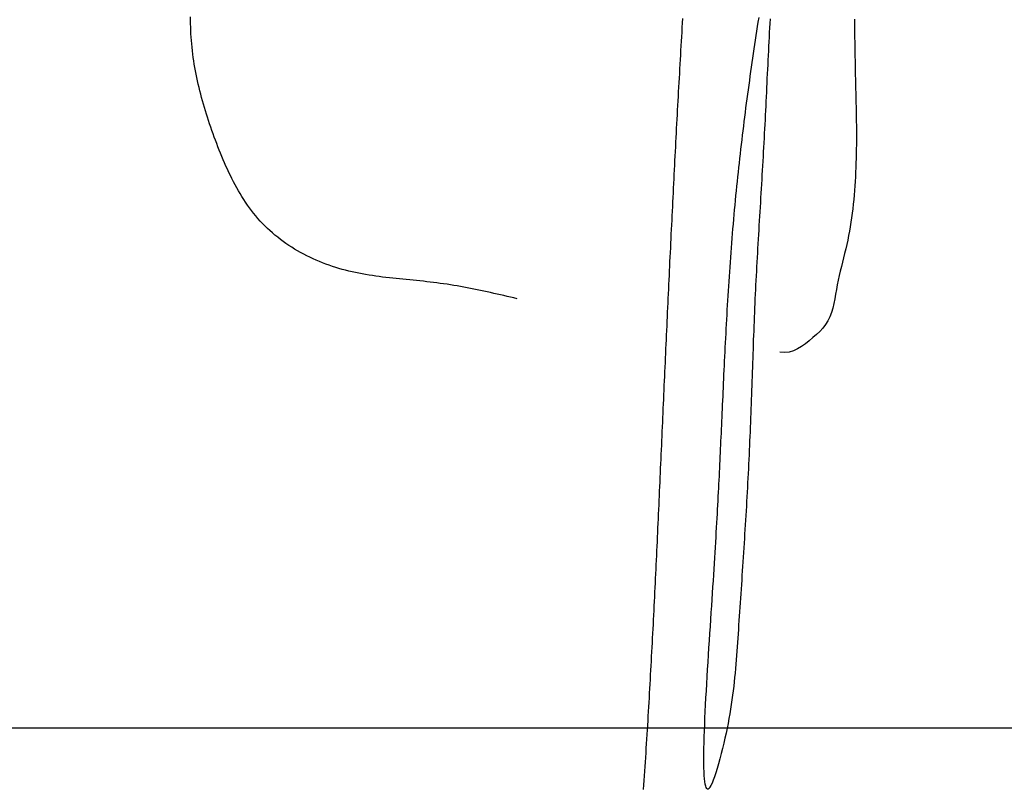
# Model space of a CAD drawing. Header units: millimetres. Extents: x 523431 to 527346, y -48565 to -47721.
# Tile 169 of 217: x 525926.43 to 525929.46, y -47997.94 to -47995.56. Entities that reach past the tile are written whole.
import ezdxf

# ---------------------------------------------------------------- set-up
doc = ezdxf.new("R2010")
doc.units = ezdxf.units.MM

msp = doc.modelspace()

# ---------------------------------------------------------------- linework, layer by layer
at = {"color": 174}
for p, q in [((525926.9523, -47995.5658), (525926.9524, -47995.5554)), ((525926.9524, -47995.5762), (525926.9523, -47995.5658)), ((525928.4679, -47995.5739), (525928.4687, -47995.5598)), ((525928.7011, -47995.5711), (525928.7032, -47995.5573)), ((525928.7372, -47995.5611), (525928.7364, -47995.5753)), ((525928.997, -47995.562), (525928.9972, -47995.5762)), ((525926.9526, -47995.5866), (525926.9524, -47995.5762)), ((525926.953, -47995.597), (525926.9526, -47995.5866)), ((525928.4662, -47995.6022), (525928.467, -47995.588)), ((525928.467, -47995.588), (525928.4679, -47995.5739)), ((525928.6968, -47995.5988), (525928.6989, -47995.585)), ((525928.6989, -47995.585), (525928.7011, -47995.5711)), ((525928.7357, -47995.5894), (525928.7349, -47995.6036)), ((525928.7364, -47995.5753), (525928.7357, -47995.5894)), ((525928.9972, -47995.5762), (525928.9973, -47995.5905)), ((525928.9973, -47995.5905), (525928.9975, -47995.6047)), ((525926.9534, -47995.6075), (525926.953, -47995.597)), ((525926.9541, -47995.6178), (525926.9534, -47995.6075)), ((525926.9548, -47995.6282), (525926.9541, -47995.6178)), ((525928.4645, -47995.6304), (525928.4653, -47995.6163)), ((525928.4653, -47995.6163), (525928.4662, -47995.6022)), ((525928.6905, -47995.6404), (525928.6926, -47995.6265)), ((525928.6926, -47995.6265), (525928.6947, -47995.6127)), ((525928.6947, -47995.6127), (525928.6968, -47995.5988)), ((525928.7342, -47995.6177), (525928.7334, -47995.6318)), ((525928.7349, -47995.6036), (525928.7342, -47995.6177)), ((525928.9975, -47995.6047), (525928.9977, -47995.619)), ((525928.9977, -47995.619), (525928.9979, -47995.6333)), ((525926.9557, -47995.6386), (525926.9548, -47995.6282)), ((525926.9567, -47995.649), (525926.9557, -47995.6386)), ((525926.9579, -47995.6594), (525926.9567, -47995.649)), ((525928.4628, -47995.6587), (525928.4636, -47995.6446)), ((525928.4636, -47995.6446), (525928.4645, -47995.6304)), ((525928.6864, -47995.6681), (525928.6885, -47995.6542)), ((525928.6885, -47995.6542), (525928.6905, -47995.6404)), ((525928.7327, -47995.646), (525928.732, -47995.6601)), ((525928.7334, -47995.6318), (525928.7327, -47995.646)), ((525928.9979, -47995.6333), (525928.9981, -47995.6475)), ((525928.9981, -47995.6475), (525928.9984, -47995.6618)), ((525926.9592, -47995.6697), (525926.9579, -47995.6594)), ((525926.9606, -47995.6801), (525926.9592, -47995.6697)), ((525926.9621, -47995.6904), (525926.9606, -47995.6801)), ((525928.4604, -47995.7011), (525928.4612, -47995.687)), ((525928.4612, -47995.687), (525928.462, -47995.6729)), ((525928.462, -47995.6729), (525928.4628, -47995.6587)), ((525928.6824, -47995.6959), (525928.6844, -47995.682)), ((525928.6844, -47995.682), (525928.6864, -47995.6681)), ((525928.7313, -47995.6743), (525928.7306, -47995.6884)), ((525928.732, -47995.6601), (525928.7313, -47995.6743)), ((525928.9984, -47995.6618), (525928.9986, -47995.6761)), ((525928.9986, -47995.6761), (525928.9989, -47995.6904)), ((525926.9637, -47995.7008), (525926.9621, -47995.6904)), ((525926.9655, -47995.7111), (525926.9637, -47995.7008)), ((525926.9674, -47995.7214), (525926.9655, -47995.7111)), ((525928.4588, -47995.7294), (525928.4595, -47995.7153)), ((525928.4595, -47995.7153), (525928.4604, -47995.7011)), ((525928.6784, -47995.7238), (525928.6804, -47995.7098)), ((525928.6804, -47995.7098), (525928.6824, -47995.6959)), ((525928.7292, -47995.7167), (525928.7285, -47995.7309)), ((525928.7299, -47995.7026), (525928.7292, -47995.7167)), ((525928.7306, -47995.6884), (525928.7299, -47995.7026)), ((525928.9989, -47995.6904), (525928.9992, -47995.7047)), ((525928.9992, -47995.7047), (525928.9995, -47995.719)), ((525926.9693, -47995.7317), (525926.9674, -47995.7214)), ((525926.9714, -47995.742), (525926.9693, -47995.7317)), ((525926.9736, -47995.7523), (525926.9714, -47995.742)), ((525928.4572, -47995.7577), (525928.458, -47995.7436)), ((525928.458, -47995.7436), (525928.4588, -47995.7294)), ((525928.6745, -47995.7516), (525928.6764, -47995.7377)), ((525928.6764, -47995.7377), (525928.6784, -47995.7238)), ((525928.7278, -47995.745), (525928.7272, -47995.7592)), ((525928.7285, -47995.7309), (525928.7278, -47995.745)), ((525928.9995, -47995.719), (525928.9998, -47995.7334)), ((525928.9998, -47995.7334), (525929.0002, -47995.7477)), ((525929.0002, -47995.7477), (525929.0005, -47995.762)), ((525926.9759, -47995.7626), (525926.9736, -47995.7523)), ((525926.9783, -47995.7728), (525926.9759, -47995.7626)), ((525926.9809, -47995.7831), (525926.9783, -47995.7728)), ((525928.4556, -47995.786), (525928.4564, -47995.7719)), ((525928.4564, -47995.7719), (525928.4572, -47995.7577)), ((525928.6706, -47995.7796), (525928.6725, -47995.7656)), ((525928.6725, -47995.7656), (525928.6745, -47995.7516)), ((525928.7265, -47995.7733), (525928.7258, -47995.7875)), ((525928.7272, -47995.7592), (525928.7265, -47995.7733)), ((525929.0005, -47995.762), (525929.0009, -47995.7764)), ((525929.0009, -47995.7764), (525929.0012, -47995.7907)), ((525926.9835, -47995.7933), (525926.9809, -47995.7831)), ((525926.9862, -47995.8036), (525926.9835, -47995.7933)), ((525926.989, -47995.8138), (525926.9862, -47995.8036)), ((525928.4541, -47995.8143), (525928.4548, -47995.8001)), ((525928.4548, -47995.8001), (525928.4556, -47995.786)), ((525928.665, -47995.8216), (525928.6668, -47995.8076)), ((525928.6668, -47995.8076), (525928.6687, -47995.7936)), ((525928.6687, -47995.7936), (525928.6706, -47995.7796)), ((525928.7251, -47995.8016), (525928.7245, -47995.8158)), ((525928.7258, -47995.7875), (525928.7251, -47995.8016)), ((525929.0012, -47995.7907), (525929.0015, -47995.8051)), ((525929.0015, -47995.8051), (525929.0018, -47995.8194)), ((525926.9919, -47995.824), (525926.989, -47995.8138)), ((525926.9948, -47995.8342), (525926.9919, -47995.824)), ((525926.9979, -47995.8444), (525926.9948, -47995.8342)), ((525928.4525, -47995.8426), (525928.4533, -47995.8284)), ((525928.4533, -47995.8284), (525928.4541, -47995.8143)), ((525928.6613, -47995.8497), (525928.6631, -47995.8356)), ((525928.6631, -47995.8356), (525928.665, -47995.8216)), ((525928.7238, -47995.8299), (525928.7231, -47995.8441)), ((525928.7245, -47995.8158), (525928.7238, -47995.8299)), ((525929.0018, -47995.8194), (525929.0021, -47995.8338)), ((525929.0021, -47995.8338), (525929.0024, -47995.8481)), ((525927.001, -47995.8546), (525926.9979, -47995.8444)), ((525927.0042, -47995.8647), (525927.001, -47995.8546)), ((525927.0076, -47995.8749), (525927.0042, -47995.8647)), ((525928.451, -47995.8708), (525928.4518, -47995.8567)), ((525928.4518, -47995.8567), (525928.4525, -47995.8426)), ((525928.6577, -47995.8778), (525928.6595, -47995.8638)), ((525928.6595, -47995.8638), (525928.6613, -47995.8497)), ((525928.7224, -47995.8582), (525928.7217, -47995.8724)), ((525928.7231, -47995.8441), (525928.7224, -47995.8582)), ((525929.0024, -47995.8481), (525929.0026, -47995.8625)), ((525929.0026, -47995.8625), (525929.0028, -47995.8768)), ((525927.0109, -47995.885), (525927.0076, -47995.8749)), ((525927.0144, -47995.8951), (525927.0109, -47995.885)), ((525927.0179, -47995.9052), (525927.0144, -47995.8951)), ((525928.4488, -47995.9133), (525928.4495, -47995.8991)), ((525928.4495, -47995.8991), (525928.4503, -47995.885)), ((525928.4503, -47995.885), (525928.451, -47995.8708)), ((525928.6542, -47995.9061), (525928.656, -47995.892)), ((525928.656, -47995.892), (525928.6577, -47995.8778)), ((525928.721, -47995.8865), (525928.7202, -47995.9007)), ((525928.7217, -47995.8724), (525928.721, -47995.8865)), ((525929.0028, -47995.8768), (525929.003, -47995.8911)), ((525929.003, -47995.8911), (525929.0031, -47995.9054)), ((525927.0215, -47995.9153), (525927.0179, -47995.9052)), ((525927.0252, -47995.9254), (525927.0215, -47995.9153)), ((525927.0289, -47995.9354), (525927.0252, -47995.9254)), ((525928.4473, -47995.9416), (525928.448, -47995.9274)), ((525928.448, -47995.9274), (525928.4488, -47995.9133)), ((525928.6508, -47995.9344), (525928.6525, -47995.9202)), ((525928.6525, -47995.9202), (525928.6542, -47995.9061)), ((525928.7188, -47995.929), (525928.718, -47995.9431)), ((525928.7195, -47995.9148), (525928.7188, -47995.929)), ((525928.7202, -47995.9007), (525928.7195, -47995.9148)), ((525929.0031, -47995.9054), (525929.0031, -47995.9197)), ((525929.0031, -47995.9197), (525929.0031, -47995.934)), ((525927.0327, -47995.9454), (525927.0289, -47995.9354)), ((525927.0365, -47995.9555), (525927.0327, -47995.9454)), ((525927.0404, -47995.9655), (525927.0365, -47995.9555)), ((525928.4458, -47995.9699), (525928.4466, -47995.9557)), ((525928.4466, -47995.9557), (525928.4473, -47995.9416)), ((525928.6475, -47995.9628), (525928.6491, -47995.9486)), ((525928.6491, -47995.9486), (525928.6508, -47995.9344)), ((525928.7172, -47995.9573), (525928.7165, -47995.9714)), ((525928.718, -47995.9431), (525928.7172, -47995.9573)), ((525929.003, -47995.9483), (525929.0029, -47995.9626)), ((525929.0031, -47995.934), (525929.003, -47995.9483)), ((525927.0444, -47995.9754), (525927.0404, -47995.9655)), ((525927.0485, -47995.9854), (525927.0444, -47995.9754)), ((525927.0526, -47995.9953), (525927.0485, -47995.9854)), ((525928.4444, -47995.9981), (525928.4451, -47995.984)), ((525928.4451, -47995.984), (525928.4458, -47995.9699)), ((525928.6442, -47995.9912), (525928.6459, -47995.977)), ((525928.6459, -47995.977), (525928.6475, -47995.9628)), ((525928.7157, -47995.9856), (525928.7148, -47995.9998)), ((525928.7165, -47995.9714), (525928.7157, -47995.9856)), ((525929.0026, -47995.9769), (525929.0023, -47995.9911)), ((525929.0029, -47995.9626), (525929.0026, -47995.9769)), ((525927.0568, -47996.0051), (525927.0526, -47995.9953)), ((525927.0612, -47996.0149), (525927.0568, -47996.0051)), ((525927.0656, -47996.0247), (525927.0612, -47996.0149)), ((525928.4429, -47996.0264), (525928.4436, -47996.0123)), ((525928.4436, -47996.0123), (525928.4444, -47995.9981)), ((525928.6396, -47996.0341), (525928.6411, -47996.0198)), ((525928.6411, -47996.0198), (525928.6427, -47996.0055)), ((525928.6427, -47996.0055), (525928.6442, -47995.9912)), ((525928.714, -47996.0139), (525928.7132, -47996.0281)), ((525928.7148, -47995.9998), (525928.714, -47996.0139)), ((525929.0014, -47996.0195), (525929.0008, -47996.0337)), ((525929.0019, -47996.0053), (525929.0014, -47996.0195)), ((525929.0023, -47995.9911), (525929.0019, -47996.0053)), ((525927.0701, -47996.0343), (525927.0656, -47996.0247)), ((525927.0747, -47996.044), (525927.0701, -47996.0343)), ((525927.0794, -47996.0535), (525927.0747, -47996.044)), ((525928.4415, -47996.0547), (525928.4422, -47996.0406)), ((525928.4422, -47996.0406), (525928.4429, -47996.0264)), ((525928.6365, -47996.0629), (525928.638, -47996.0485)), ((525928.638, -47996.0485), (525928.6396, -47996.0341)), ((525928.7124, -47996.0422), (525928.7115, -47996.0564)), ((525928.7132, -47996.0281), (525928.7124, -47996.0422)), ((525929.0001, -47996.0479), (525928.9993, -47996.062)), ((525929.0008, -47996.0337), (525929.0001, -47996.0479)), ((525927.0843, -47996.063), (525927.0794, -47996.0535)), ((525927.0892, -47996.0723), (525927.0843, -47996.063)), ((525927.0943, -47996.0816), (525927.0892, -47996.0723)), ((525927.0995, -47996.0908), (525927.0943, -47996.0816)), ((525928.4401, -47996.083), (525928.4408, -47996.0689)), ((525928.4408, -47996.0689), (525928.4415, -47996.0547)), ((525928.6336, -47996.0917), (525928.6351, -47996.0772)), ((525928.6351, -47996.0772), (525928.6365, -47996.0629)), ((525928.7107, -47996.0705), (525928.7098, -47996.0847)), ((525928.7115, -47996.0564), (525928.7107, -47996.0705)), ((525928.9984, -47996.0761), (525928.9973, -47996.0902)), ((525928.9993, -47996.062), (525928.9984, -47996.0761)), ((525927.1049, -47996.0999), (525927.0995, -47996.0908)), ((525927.1104, -47996.1089), (525927.1049, -47996.0999)), ((525927.116, -47996.1178), (525927.1104, -47996.1089)), ((525928.438, -47996.1254), (525928.4387, -47996.1113)), ((525928.4387, -47996.1113), (525928.4394, -47996.0971)), ((525928.4394, -47996.0971), (525928.4401, -47996.083)), ((525928.6308, -47996.1206), (525928.6322, -47996.1061)), ((525928.6322, -47996.1061), (525928.6336, -47996.0917)), ((525928.709, -47996.0988), (525928.7081, -47996.113)), ((525928.7098, -47996.0847), (525928.709, -47996.0988)), ((525928.9962, -47996.1042), (525928.9949, -47996.1183)), ((525928.9973, -47996.0902), (525928.9962, -47996.1042)), ((525927.1218, -47996.1266), (525927.116, -47996.1178)), ((525927.1277, -47996.1353), (525927.1218, -47996.1266)), ((525927.1338, -47996.1438), (525927.1277, -47996.1353)), ((525928.4366, -47996.1537), (525928.4373, -47996.1396)), ((525928.4373, -47996.1396), (525928.438, -47996.1254)), ((525928.6281, -47996.1496), (525928.6294, -47996.1351)), ((525928.6294, -47996.1351), (525928.6308, -47996.1206)), ((525928.7064, -47996.1413), (525928.7056, -47996.1554)), ((525928.7073, -47996.1271), (525928.7064, -47996.1413)), ((525928.7081, -47996.113), (525928.7073, -47996.1271)), ((525928.9934, -47996.1322), (525928.9918, -47996.1462)), ((525928.9949, -47996.1183), (525928.9934, -47996.1322)), ((525927.14, -47996.1522), (525927.1338, -47996.1438)), ((525927.1464, -47996.1604), (525927.14, -47996.1522)), ((525927.153, -47996.1685), (525927.1464, -47996.1604)), ((525927.1598, -47996.1765), (525927.153, -47996.1685)), ((525928.4352, -47996.182), (525928.4359, -47996.1679)), ((525928.4359, -47996.1679), (525928.4366, -47996.1537)), ((525928.6255, -47996.1788), (525928.6268, -47996.1642)), ((525928.6268, -47996.1642), (525928.6281, -47996.1496)), ((525928.7047, -47996.1696), (525928.7039, -47996.1837)), ((525928.7056, -47996.1554), (525928.7047, -47996.1696)), ((525928.9901, -47996.1601), (525928.9882, -47996.174)), ((525928.9918, -47996.1462), (525928.9901, -47996.1601)), ((525927.1667, -47996.1843), (525927.1598, -47996.1765)), ((525927.1738, -47996.192), (525927.1667, -47996.1843)), ((525927.1811, -47996.1995), (525927.1738, -47996.192)), ((525927.1887, -47996.2068), (525927.1811, -47996.1995)), ((525928.4338, -47996.2103), (525928.4345, -47996.1962)), ((525928.4345, -47996.1962), (525928.4352, -47996.182)), ((525928.623, -47996.208), (525928.6242, -47996.1934)), ((525928.6242, -47996.1934), (525928.6255, -47996.1788)), ((525928.703, -47996.1978), (525928.7022, -47996.212)), ((525928.7039, -47996.1837), (525928.703, -47996.1978)), ((525928.984, -47996.2017), (525928.9816, -47996.2155)), ((525928.9862, -47996.1879), (525928.984, -47996.2017)), ((525928.9882, -47996.174), (525928.9862, -47996.1879)), ((525927.1963, -47996.2139), (525927.1887, -47996.2068)), ((525927.2042, -47996.2209), (525927.1963, -47996.2139)), ((525927.2122, -47996.2277), (525927.2042, -47996.2209)), ((525927.2205, -47996.2344), (525927.2122, -47996.2277)), ((525928.4324, -47996.2386), (525928.4331, -47996.2244)), ((525928.4331, -47996.2244), (525928.4338, -47996.2103)), ((525928.6206, -47996.2374), (525928.6218, -47996.2227)), ((525928.6218, -47996.2227), (525928.623, -47996.208)), ((525928.7013, -47996.2261), (525928.7005, -47996.2403)), ((525928.7022, -47996.212), (525928.7013, -47996.2261)), ((525928.979, -47996.2292), (525928.9763, -47996.2429)), ((525928.9816, -47996.2155), (525928.979, -47996.2292)), ((525927.2288, -47996.2408), (525927.2205, -47996.2344)), ((525927.2373, -47996.2471), (525927.2288, -47996.2408)), ((525927.246, -47996.2533), (525927.2373, -47996.2471)), ((525927.2548, -47996.2592), (525927.246, -47996.2533)), ((525927.2637, -47996.265), (525927.2548, -47996.2592)), ((525928.4311, -47996.2669), (525928.4317, -47996.2527)), ((525928.4317, -47996.2527), (525928.4324, -47996.2386)), ((525928.6183, -47996.2669), (525928.6194, -47996.2521)), ((525928.6194, -47996.2521), (525928.6206, -47996.2374)), ((525928.6997, -47996.2544), (525928.6989, -47996.2685)), ((525928.7005, -47996.2403), (525928.6997, -47996.2544)), ((525928.9733, -47996.2566), (525928.9702, -47996.2702)), ((525928.9763, -47996.2429), (525928.9733, -47996.2566)), ((525927.2728, -47996.2706), (525927.2637, -47996.265)), ((525927.282, -47996.276), (525927.2728, -47996.2706)), ((525927.2913, -47996.2813), (525927.282, -47996.276)), ((525927.3007, -47996.2864), (525927.2913, -47996.2813)), ((525927.3102, -47996.2913), (525927.3007, -47996.2864)), ((525927.3198, -47996.296), (525927.3102, -47996.2913)), ((525928.4297, -47996.2952), (525928.4304, -47996.281)), ((525928.4304, -47996.281), (525928.4311, -47996.2669)), ((525928.6161, -47996.2964), (525928.6172, -47996.2816)), ((525928.6172, -47996.2816), (525928.6183, -47996.2669)), ((525928.6981, -47996.2826), (525928.6973, -47996.2968)), ((525928.6989, -47996.2685), (525928.6981, -47996.2826)), ((525928.967, -47996.2838), (525928.9636, -47996.2974)), ((525928.9702, -47996.2702), (525928.967, -47996.2838)), ((525927.3295, -47996.3005), (525927.3198, -47996.296)), ((525927.3392, -47996.3049), (525927.3295, -47996.3005)), ((525927.3491, -47996.3091), (525927.3392, -47996.3049)), ((525927.359, -47996.3131), (525927.3491, -47996.3091)), ((525927.3689, -47996.3169), (525927.359, -47996.3131)), ((525927.379, -47996.3205), (525927.3689, -47996.3169)), ((525927.3891, -47996.324), (525927.379, -47996.3205)), ((525927.3992, -47996.3273), (525927.3891, -47996.324)), ((525928.4277, -47996.3376), (525928.4284, -47996.3235)), ((525928.4284, -47996.3235), (525928.429, -47996.3093)), ((525928.429, -47996.3093), (525928.4297, -47996.2952)), ((525928.614, -47996.3259), (525928.615, -47996.3112)), ((525928.615, -47996.3112), (525928.6161, -47996.2964)), ((525928.6965, -47996.3109), (525928.6957, -47996.325)), ((525928.6973, -47996.2968), (525928.6965, -47996.3109)), ((525928.9568, -47996.3247), (525928.9535, -47996.3385)), ((525928.9602, -47996.311), (525928.9568, -47996.3247)), ((525928.9636, -47996.2974), (525928.9602, -47996.311)), ((525927.4093, -47996.3303), (525927.3992, -47996.3273)), ((525927.4195, -47996.3332), (525927.4093, -47996.3303)), ((525927.4297, -47996.336), (525927.4195, -47996.3332)), ((525927.44, -47996.3385), (525927.4297, -47996.336)), ((525927.4502, -47996.3409), (525927.44, -47996.3385)), ((525927.4605, -47996.3432), (525927.4502, -47996.3409)), ((525927.4709, -47996.3453), (525927.4605, -47996.3432)), ((525927.4812, -47996.3473), (525927.4709, -47996.3453)), ((525927.4915, -47996.3491), (525927.4812, -47996.3473)), ((525927.5019, -47996.3508), (525927.4915, -47996.3491)), ((525927.5123, -47996.3525), (525927.5019, -47996.3508)), ((525927.5227, -47996.354), (525927.5123, -47996.3525)), ((525927.5331, -47996.3554), (525927.5227, -47996.354)), ((525928.4264, -47996.3659), (525928.427, -47996.3518)), ((525928.427, -47996.3518), (525928.4277, -47996.3376)), ((525928.612, -47996.3555), (525928.613, -47996.3407)), ((525928.613, -47996.3407), (525928.614, -47996.3259)), ((525928.6943, -47996.3532), (525928.6935, -47996.3673)), ((525928.695, -47996.3391), (525928.6943, -47996.3532)), ((525928.6957, -47996.325), (525928.695, -47996.3391)), ((525928.9503, -47996.3524), (525928.9472, -47996.3664)), ((525928.9535, -47996.3385), (525928.9503, -47996.3524)), ((525927.5436, -47996.3568), (525927.5331, -47996.3554)), ((525927.554, -47996.3581), (525927.5436, -47996.3568)), ((525927.5645, -47996.3593), (525927.554, -47996.3581)), ((525927.5749, -47996.3605), (525927.5645, -47996.3593)), ((525927.5854, -47996.3616), (525927.5749, -47996.3605)), ((525927.5958, -47996.3627), (525927.5854, -47996.3616)), ((525927.6063, -47996.3637), (525927.5958, -47996.3627)), ((525927.6168, -47996.3648), (525927.6063, -47996.3637)), ((525927.6273, -47996.3658), (525927.6168, -47996.3648)), ((525927.6378, -47996.3668), (525927.6273, -47996.3658)), ((525927.6482, -47996.3679), (525927.6378, -47996.3668)), ((525927.6587, -47996.3689), (525927.6482, -47996.3679)), ((525927.6692, -47996.37), (525927.6587, -47996.3689)), ((525927.6796, -47996.3711), (525927.6692, -47996.37)), ((525927.6901, -47996.3723), (525927.6796, -47996.3711)), ((525927.7006, -47996.3735), (525927.6901, -47996.3723)), ((525927.711, -47996.3748), (525927.7006, -47996.3735)), ((525927.7214, -47996.3762), (525927.711, -47996.3748)), ((525927.7318, -47996.3776), (525927.7214, -47996.3762)), ((525927.7422, -47996.3791), (525927.7318, -47996.3776)), ((525927.7526, -47996.3807), (525927.7422, -47996.3791)), ((525927.763, -47996.3824), (525927.7526, -47996.3807)), ((525927.7733, -47996.3841), (525927.763, -47996.3824)), ((525927.7837, -47996.3859), (525927.7733, -47996.3841)), ((525928.425, -47996.3942), (525928.4257, -47996.38)), ((525928.4257, -47996.38), (525928.4264, -47996.3659)), ((525928.6091, -47996.3997), (525928.6101, -47996.3849)), ((525928.6101, -47996.3849), (525928.611, -47996.3702)), ((525928.611, -47996.3702), (525928.612, -47996.3555)), ((525928.6928, -47996.3815), (525928.6922, -47996.3956)), ((525928.6935, -47996.3673), (525928.6928, -47996.3815)), ((525928.9444, -47996.3807), (525928.9417, -47996.3951)), ((525928.9472, -47996.3664), (525928.9444, -47996.3807)), ((525927.794, -47996.3878), (525927.7837, -47996.3859)), ((525927.8044, -47996.3897), (525927.794, -47996.3878)), ((525927.8147, -47996.3917), (525927.8044, -47996.3897)), ((525927.825, -47996.3938), (525927.8147, -47996.3917)), ((525927.8353, -47996.3959), (525927.825, -47996.3938)), ((525927.8456, -47996.3981), (525927.8353, -47996.3959)), ((525927.8559, -47996.4003), (525927.8456, -47996.3981)), ((525927.8662, -47996.4025), (525927.8559, -47996.4003)), ((525927.8764, -47996.4048), (525927.8662, -47996.4025)), ((525927.8867, -47996.4071), (525927.8764, -47996.4048)), ((525927.897, -47996.4094), (525927.8867, -47996.4071)), ((525927.9072, -47996.4117), (525927.897, -47996.4094)), ((525927.9175, -47996.4141), (525927.9072, -47996.4117)), ((525927.9277, -47996.4165), (525927.9175, -47996.4141)), ((525928.4237, -47996.4225), (525928.4244, -47996.4083)), ((525928.4244, -47996.4083), (525928.425, -47996.3942)), ((525928.6073, -47996.429), (525928.6082, -47996.4144)), ((525928.6082, -47996.4144), (525928.6091, -47996.3997)), ((525928.6915, -47996.4097), (525928.6908, -47996.4238)), ((525928.6922, -47996.3956), (525928.6915, -47996.4097)), ((525928.9392, -47996.4095), (525928.9366, -47996.424)), ((525928.9417, -47996.3951), (525928.9392, -47996.4095)), ((525927.938, -47996.4189), (525927.9277, -47996.4165)), ((525927.9482, -47996.4213), (525927.938, -47996.4189)), ((525927.9585, -47996.4237), (525927.9482, -47996.4213)), ((525928.4224, -47996.4508), (525928.4231, -47996.4366)), ((525928.4231, -47996.4366), (525928.4237, -47996.4225)), ((525928.6056, -47996.4583), (525928.6065, -47996.4437)), ((525928.6065, -47996.4437), (525928.6073, -47996.429)), ((525928.6902, -47996.4379), (525928.6896, -47996.4519)), ((525928.6908, -47996.4238), (525928.6902, -47996.4379)), ((525928.9336, -47996.4383), (525928.9303, -47996.4523)), ((525928.9366, -47996.424), (525928.9336, -47996.4383)), ((525928.4211, -47996.4791), (525928.4218, -47996.4649)), ((525928.4218, -47996.4649), (525928.4224, -47996.4508)), ((525928.604, -47996.4874), (525928.6048, -47996.4728)), ((525928.6048, -47996.4728), (525928.6056, -47996.4583)), ((525928.689, -47996.466), (525928.6884, -47996.4801)), ((525928.6896, -47996.4519), (525928.689, -47996.466)), ((525928.9262, -47996.4659), (525928.9213, -47996.479)), ((525928.9303, -47996.4523), (525928.9262, -47996.4659)), ((525928.4198, -47996.5074), (525928.4205, -47996.4932)), ((525928.4205, -47996.4932), (525928.4211, -47996.4791)), ((525928.6024, -47996.5163), (525928.6032, -47996.5018)), ((525928.6032, -47996.5018), (525928.604, -47996.4874)), ((525928.6879, -47996.4942), (525928.6873, -47996.5083)), ((525928.6884, -47996.4801), (525928.6879, -47996.4942)), ((525928.9083, -47996.5031), (525928.8999, -47996.5139)), ((525928.9154, -47996.4914), (525928.9083, -47996.5031)), ((525928.9213, -47996.479), (525928.9154, -47996.4914)), ((525928.4179, -47996.5498), (525928.4185, -47996.5356)), ((525928.4185, -47996.5356), (525928.4192, -47996.5215)), ((525928.4192, -47996.5215), (525928.4198, -47996.5074)), ((525928.6009, -47996.545), (525928.6016, -47996.5306)), ((525928.6016, -47996.5306), (525928.6024, -47996.5163)), ((525928.6862, -47996.5365), (525928.6857, -47996.5506)), ((525928.6868, -47996.5224), (525928.6862, -47996.5365)), ((525928.6873, -47996.5083), (525928.6868, -47996.5224)), ((525928.8798, -47996.5338), (525928.8688, -47996.5434)), ((525928.8902, -47996.5241), (525928.8798, -47996.5338)), ((525928.8999, -47996.5139), (525928.8902, -47996.5241)), ((525928.4166, -47996.5781), (525928.4172, -47996.5639)), ((525928.4172, -47996.5639), (525928.4179, -47996.5498)), ((525928.5994, -47996.5734), (525928.6001, -47996.5592)), ((525928.6001, -47996.5592), (525928.6009, -47996.545)), ((525928.6852, -47996.5647), (525928.6847, -47996.5788)), ((525928.6857, -47996.5506), (525928.6852, -47996.5647)), ((525928.8459, -47996.5624), (525928.8341, -47996.571)), ((525928.8575, -47996.553), (525928.8459, -47996.5624)), ((525928.8688, -47996.5434), (525928.8575, -47996.553)), ((525928.4153, -47996.6064), (525928.416, -47996.5922)), ((525928.416, -47996.5922), (525928.4166, -47996.5781)), ((525928.598, -47996.6016), (525928.5987, -47996.5876)), ((525928.5987, -47996.5876), (525928.5994, -47996.5734)), ((525928.6842, -47996.5929), (525928.6837, -47996.607)), ((525928.6847, -47996.5788), (525928.6842, -47996.5929)), ((525928.7819, -47996.589), (525928.7676, -47996.5885)), ((525928.7958, -47996.5879), (525928.7819, -47996.589)), ((525928.8091, -47996.5842), (525928.7958, -47996.5879)), ((525928.8218, -47996.5785), (525928.8091, -47996.5842)), ((525928.8341, -47996.571), (525928.8218, -47996.5785)), ((525928.414, -47996.6347), (525928.4147, -47996.6205)), ((525928.4147, -47996.6205), (525928.4153, -47996.6064)), ((525928.5966, -47996.6295), (525928.5973, -47996.6156)), ((525928.5973, -47996.6156), (525928.598, -47996.6016)), ((525928.6832, -47996.6211), (525928.6827, -47996.6352)), ((525928.6837, -47996.607), (525928.6832, -47996.6211)), ((525928.4128, -47996.663), (525928.4134, -47996.6488)), ((525928.4134, -47996.6488), (525928.414, -47996.6347)), ((525928.5947, -47996.6707), (525928.5953, -47996.657)), ((525928.5953, -47996.657), (525928.596, -47996.6433)), ((525928.596, -47996.6433), (525928.5966, -47996.6295)), ((525928.6822, -47996.6493), (525928.6817, -47996.6634)), ((525928.6827, -47996.6352), (525928.6822, -47996.6493)), ((525928.4115, -47996.6913), (525928.4121, -47996.6771)), ((525928.4121, -47996.6771), (525928.4128, -47996.663)), ((525928.5935, -47996.6977), (525928.5941, -47996.6842)), ((525928.5941, -47996.6842), (525928.5947, -47996.6707)), ((525928.6812, -47996.6776), (525928.6807, -47996.6917)), ((525928.6817, -47996.6634), (525928.6812, -47996.6776)), ((525928.4102, -47996.7196), (525928.4109, -47996.7054)), ((525928.4109, -47996.7054), (525928.4115, -47996.6913)), ((525928.5923, -47996.7242), (525928.5928, -47996.711)), ((525928.5928, -47996.711), (525928.5935, -47996.6977)), ((525928.6802, -47996.7058), (525928.6797, -47996.72)), ((525928.6807, -47996.6917), (525928.6802, -47996.7058)), ((525928.4084, -47996.762), (525928.409, -47996.7479)), ((525928.409, -47996.7479), (525928.4096, -47996.7337)), ((525928.4096, -47996.7337), (525928.4102, -47996.7196)), ((525928.5911, -47996.7504), (525928.5917, -47996.7374)), ((525928.5917, -47996.7374), (525928.5923, -47996.7242)), ((525928.6787, -47996.7483), (525928.6782, -47996.7625)), ((525928.6792, -47996.7341), (525928.6787, -47996.7483)), ((525928.6797, -47996.72), (525928.6792, -47996.7341)), ((525928.4071, -47996.7903), (525928.4077, -47996.7762)), ((525928.4077, -47996.7762), (525928.4084, -47996.762)), ((525928.5894, -47996.7887), (525928.5899, -47996.776)), ((525928.5899, -47996.776), (525928.5905, -47996.7633)), ((525928.5905, -47996.7633), (525928.5911, -47996.7504)), ((525928.6777, -47996.7766), (525928.6771, -47996.7908)), ((525928.6782, -47996.7625), (525928.6777, -47996.7766)), ((525928.4059, -47996.8186), (525928.4065, -47996.8044)), ((525928.4065, -47996.8044), (525928.4071, -47996.7903)), ((525928.5883, -47996.8136), (525928.5888, -47996.8012)), ((525928.5888, -47996.8012), (525928.5894, -47996.7887)), ((525928.6766, -47996.805), (525928.676, -47996.8192)), ((525928.6771, -47996.7908), (525928.6766, -47996.805)), ((525928.4046, -47996.8469), (525928.4052, -47996.8327)), ((525928.4052, -47996.8327), (525928.4059, -47996.8186)), ((525928.5866, -47996.8501), (525928.5872, -47996.838)), ((525928.5872, -47996.838), (525928.5877, -47996.8258)), ((525928.5877, -47996.8258), (525928.5883, -47996.8136)), ((525928.6755, -47996.8335), (525928.6749, -47996.8477)), ((525928.676, -47996.8192), (525928.6755, -47996.8335)), ((525928.4034, -47996.8752), (525928.404, -47996.861)), ((525928.404, -47996.861), (525928.4046, -47996.8469)), ((525928.5855, -47996.8741), (525928.5861, -47996.8621)), ((525928.5861, -47996.8621), (525928.5866, -47996.8501)), ((525928.6743, -47996.8619), (525928.6737, -47996.8762)), ((525928.6749, -47996.8477), (525928.6743, -47996.8619)), ((525928.4021, -47996.9035), (525928.4027, -47996.8893)), ((525928.4027, -47996.8893), (525928.4034, -47996.8752)), ((525928.5839, -47996.9099), (525928.5844, -47996.898)), ((525928.5844, -47996.898), (525928.585, -47996.886)), ((525928.585, -47996.886), (525928.5855, -47996.8741)), ((525928.6731, -47996.8904), (525928.6724, -47996.9047)), ((525928.6737, -47996.8762), (525928.6731, -47996.8904)), ((525928.4008, -47996.9318), (525928.4015, -47996.9176)), ((525928.4015, -47996.9176), (525928.4021, -47996.9035)), ((525928.5827, -47996.9338), (525928.5833, -47996.9219)), ((525928.5833, -47996.9219), (525928.5839, -47996.9099)), ((525928.6718, -47996.919), (525928.6711, -47996.9333)), ((525928.6724, -47996.9047), (525928.6718, -47996.919)), ((525928.399, -47996.9742), (525928.3996, -47996.9601)), ((525928.3996, -47996.9601), (525928.4002, -47996.9459)), ((525928.4002, -47996.9459), (525928.4008, -47996.9318)), ((525928.581, -47996.9702), (525928.5816, -47996.958)), ((525928.5816, -47996.958), (525928.5822, -47996.9459)), ((525928.5822, -47996.9459), (525928.5827, -47996.9338)), ((525928.6704, -47996.9476), (525928.6697, -47996.962)), ((525928.6711, -47996.9333), (525928.6704, -47996.9476)), ((525928.3977, -47997.0025), (525928.3983, -47996.9884)), ((525928.3983, -47996.9884), (525928.399, -47996.9742)), ((525928.5797, -47996.9948), (525928.5804, -47996.9824)), ((525928.5804, -47996.9824), (525928.581, -47996.9702)), ((525928.6682, -47996.9907), (525928.6674, -47997.005)), ((525928.669, -47996.9763), (525928.6682, -47996.9907)), ((525928.6697, -47996.962), (525928.669, -47996.9763)), ((525928.3964, -47997.0308), (525928.3971, -47997.0167)), ((525928.3971, -47997.0167), (525928.3977, -47997.0025)), ((525928.5778, -47997.0329), (525928.5785, -47997.0201)), ((525928.5785, -47997.0201), (525928.5791, -47997.0074)), ((525928.5791, -47997.0074), (525928.5797, -47996.9948)), ((525928.6667, -47997.0194), (525928.6659, -47997.0338)), ((525928.6674, -47997.005), (525928.6667, -47997.0194)), ((525928.3952, -47997.0591), (525928.3958, -47997.045)), ((525928.3958, -47997.045), (525928.3964, -47997.0308)), ((525928.5764, -47997.0592), (525928.5771, -47997.0459)), ((525928.5771, -47997.0459), (525928.5778, -47997.0329)), ((525928.6651, -47997.0481), (525928.6642, -47997.0625)), ((525928.6659, -47997.0338), (525928.6651, -47997.0481)), ((525928.3939, -47997.0874), (525928.3945, -47997.0733)), ((525928.3945, -47997.0733), (525928.3952, -47997.0591)), ((525928.5749, -47997.0863), (525928.5756, -47997.0726)), ((525928.5756, -47997.0726), (525928.5764, -47997.0592)), ((525928.6634, -47997.0768), (525928.6625, -47997.0912)), ((525928.6642, -47997.0625), (525928.6634, -47997.0768)), ((525928.3926, -47997.1157), (525928.3932, -47997.1016)), ((525928.3932, -47997.1016), (525928.3939, -47997.0874)), ((525928.5733, -47997.1144), (525928.5741, -47997.1002)), ((525928.5741, -47997.1002), (525928.5749, -47997.0863)), ((525928.6617, -47997.1055), (525928.6608, -47997.1199)), ((525928.6625, -47997.0912), (525928.6617, -47997.1055)), ((525928.3913, -47997.144), (525928.3919, -47997.1298)), ((525928.3919, -47997.1298), (525928.3926, -47997.1157)), ((525928.5716, -47997.1436), (525928.5725, -47997.1288)), ((525928.5725, -47997.1288), (525928.5733, -47997.1144)), ((525928.6599, -47997.1342), (525928.659, -47997.1485)), ((525928.6608, -47997.1199), (525928.6599, -47997.1342)), ((525928.3893, -47997.1864), (525928.39, -47997.1723)), ((525928.39, -47997.1723), (525928.3907, -47997.1581)), ((525928.3907, -47997.1581), (525928.3913, -47997.144)), ((525928.5698, -47997.1741), (525928.5708, -47997.1587)), ((525928.5708, -47997.1587), (525928.5716, -47997.1436)), ((525928.6581, -47997.1628), (525928.6572, -47997.1771)), ((525928.659, -47997.1485), (525928.6581, -47997.1628)), ((525928.388, -47997.2147), (525928.3887, -47997.2006)), ((525928.3887, -47997.2006), (525928.3893, -47997.1864)), ((525928.5679, -47997.2059), (525928.5689, -47997.1898)), ((525928.5689, -47997.1898), (525928.5698, -47997.1741)), ((525928.6563, -47997.1913), (525928.6554, -47997.2056)), ((525928.6572, -47997.1771), (525928.6563, -47997.1913)), ((525928.3867, -47997.243), (525928.3874, -47997.2289)), ((525928.3874, -47997.2289), (525928.388, -47997.2147)), ((525928.5659, -47997.2393), (525928.5669, -47997.2224)), ((525928.5669, -47997.2224), (525928.5679, -47997.2059)), ((525928.6536, -47997.234), (525928.6526, -47997.2482)), ((525928.6545, -47997.2198), (525928.6536, -47997.234)), ((525928.6554, -47997.2056), (525928.6545, -47997.2198)), ((525928.3853, -47997.2713), (525928.386, -47997.2572)), ((525928.386, -47997.2572), (525928.3867, -47997.243)), ((525928.5637, -47997.2744), (525928.5648, -47997.2566)), ((525928.5648, -47997.2566), (525928.5659, -47997.2393)), ((525928.6517, -47997.2623), (525928.6507, -47997.2764)), ((525928.6526, -47997.2482), (525928.6517, -47997.2623)), ((525928.384, -47997.2996), (525928.3847, -47997.2855)), ((525928.3847, -47997.2855), (525928.3853, -47997.2713)), ((525928.5613, -47997.3112), (525928.5625, -47997.2925)), ((525928.5625, -47997.2925), (525928.5637, -47997.2744)), ((525928.6498, -47997.2905), (525928.6489, -47997.3045)), ((525928.6507, -47997.2764), (525928.6498, -47997.2905)), ((525928.3826, -47997.3279), (525928.3833, -47997.3138)), ((525928.3833, -47997.3138), (525928.384, -47997.2996)), ((525928.5601, -47997.3303), (525928.5613, -47997.3112)), ((525928.6479, -47997.3185), (525928.647, -47997.3324)), ((525928.6489, -47997.3045), (525928.6479, -47997.3185)), ((525928.3812, -47997.3562), (525928.3819, -47997.342)), ((525928.3819, -47997.342), (525928.3826, -47997.3279)), ((525928.5575, -47997.37), (525928.5588, -47997.3499)), ((525928.5588, -47997.3499), (525928.5601, -47997.3303)), ((525928.646, -47997.3464), (525928.6451, -47997.3602)), ((525928.647, -47997.3324), (525928.646, -47997.3464)), ((525928.3791, -47997.3986), (525928.3798, -47997.3845)), ((525928.3798, -47997.3845), (525928.3805, -47997.3703)), ((525928.3805, -47997.3703), (525928.3812, -47997.3562)), ((525928.5562, -47997.3906), (525928.5575, -47997.37)), ((525928.6442, -47997.3741), (525928.6432, -47997.3878)), ((525928.6451, -47997.3602), (525928.6442, -47997.3741)), ((525928.3777, -47997.4269), (525928.3784, -47997.4128)), ((525928.3784, -47997.4128), (525928.3791, -47997.3986)), ((525928.5534, -47997.433), (525928.5548, -47997.4116)), ((525928.5548, -47997.4116), (525928.5562, -47997.3906)), ((525928.6414, -47997.4152), (525928.6405, -47997.4289)), ((525928.6423, -47997.4016), (525928.6414, -47997.4152)), ((525928.6432, -47997.3878), (525928.6423, -47997.4016)), ((525928.3762, -47997.4552), (525928.3769, -47997.441)), ((525928.3769, -47997.441), (525928.3777, -47997.4269)), ((525928.5519, -47997.4547), (525928.5534, -47997.433)), ((525928.6396, -47997.4424), (525928.6387, -47997.456)), ((525928.6405, -47997.4289), (525928.6396, -47997.4424)), ((525928.3747, -47997.4835), (525928.3755, -47997.4693)), ((525928.3755, -47997.4693), (525928.3762, -47997.4552)), ((525928.5491, -47997.4988), (525928.5505, -47997.4767)), ((525928.5505, -47997.4767), (525928.5519, -47997.4547)), ((525928.6378, -47997.4694), (525928.6369, -47997.4829)), ((525928.6387, -47997.456), (525928.6378, -47997.4694)), ((525928.3732, -47997.5118), (525928.374, -47997.4976)), ((525928.374, -47997.4976), (525928.3747, -47997.4835)), ((525928.5477, -47997.521), (525928.5491, -47997.4988)), ((525928.636, -47997.4963), (525928.635, -47997.5096)), ((525928.6369, -47997.4829), (525928.636, -47997.4963)), ((525928.3717, -47997.54), (525928.3725, -47997.5259)), ((525928.3725, -47997.5259), (525928.3732, -47997.5118)), ((525928.5463, -47997.5433), (525928.5477, -47997.521)), ((525928.633, -47997.5364), (525928.6319, -47997.5498)), ((525928.6341, -47997.523), (525928.633, -47997.5364)), ((525928.635, -47997.5096), (525928.6341, -47997.523)), ((525928.3702, -47997.5683), (525928.371, -47997.5542)), ((525928.371, -47997.5542), (525928.3717, -47997.54)), ((525928.5436, -47997.5877), (525928.5449, -47997.5655)), ((525928.5449, -47997.5655), (525928.5463, -47997.5433)), ((525928.6308, -47997.5633), (525928.6296, -47997.5768)), ((525928.6319, -47997.5498), (525928.6308, -47997.5633)), ((525928.3678, -47997.6107), (525928.3686, -47997.5966)), ((525928.3686, -47997.5966), (525928.3694, -47997.5824)), ((525928.3694, -47997.5824), (525928.3702, -47997.5683)), ((525928.5423, -47997.6098), (525928.5436, -47997.5877)), ((525928.6282, -47997.5903), (525928.6268, -47997.604)), ((525928.6296, -47997.5768), (525928.6282, -47997.5903)), ((525928.3662, -47997.639), (525928.367, -47997.6249)), ((525928.367, -47997.6249), (525928.3678, -47997.6107)), ((525928.5411, -47997.6316), (525928.5423, -47997.6098)), ((525928.6253, -47997.6177), (525928.6236, -47997.6315)), ((525928.6268, -47997.604), (525928.6253, -47997.6177)), ((525928.3646, -47997.6673), (525928.3654, -47997.6531)), ((525928.3654, -47997.6531), (525928.3662, -47997.639)), ((525928.5388, -47997.6744), (525928.5399, -47997.6532)), ((525928.5399, -47997.6532), (525928.5411, -47997.6316)), ((525928.6219, -47997.6454), (525928.6199, -47997.6595)), ((525928.6236, -47997.6315), (525928.6219, -47997.6454)), ((525928.3629, -47997.6955), (525928.3638, -47997.6814)), ((525928.3638, -47997.6814), (525928.3646, -47997.6673)), ((525928.5378, -47997.6953), (525928.5388, -47997.6744)), ((525928.6157, -47997.688), (525928.6133, -47997.7025)), ((525928.6179, -47997.6736), (525928.6157, -47997.688)), ((525928.6199, -47997.6595), (525928.6179, -47997.6736)), ((525928.3613, -47997.7238), (525928.3621, -47997.7097)), ((525928.3621, -47997.7097), (525928.3629, -47997.6955)), ((525928.536, -47997.7356), (525928.5368, -47997.7157)), ((525928.5368, -47997.7157), (525928.5378, -47997.6953)), ((525928.6107, -47997.7171), (525928.6079, -47997.732)), ((525928.6133, -47997.7025), (525928.6107, -47997.7171)), ((525928.3595, -47997.7521), (525928.3604, -47997.7379)), ((525928.3604, -47997.7379), (525928.3613, -47997.7238)), ((525928.5352, -47997.7549), (525928.536, -47997.7356)), ((525928.605, -47997.747), (525928.6018, -47997.7623)), ((525928.6079, -47997.732), (525928.605, -47997.747)), ((525928.3569, -47997.7945), (525928.3578, -47997.7803)), ((525928.3578, -47997.7803), (525928.3586, -47997.7662)), ((525928.3586, -47997.7662), (525928.3595, -47997.7521)), ((525928.5341, -47997.7916), (525928.5346, -47997.7736)), ((525928.5346, -47997.7736), (525928.5352, -47997.7549)), ((525928.5984, -47997.7777), (525928.5948, -47997.7934)), ((525928.6018, -47997.7623), (525928.5984, -47997.7777)), ((525928.3551, -47997.8227), (525928.356, -47997.8086)), ((525928.356, -47997.8086), (525928.3569, -47997.7945)), ((525928.5335, -47997.8252), (525928.5337, -47997.8088)), ((525928.5337, -47997.8088), (525928.5341, -47997.7916)), ((525928.591, -47997.8093), (525928.587, -47997.8252)), ((525928.5948, -47997.7934), (525928.591, -47997.8093)), ((525928.3532, -47997.851), (525928.3541, -47997.8369)), ((525928.3541, -47997.8369), (525928.3551, -47997.8227)), ((525928.5334, -47997.8407), (525928.5335, -47997.8252)), ((525928.5335, -47997.8552), (525928.5334, -47997.8407)), ((525928.5828, -47997.8409), (525928.5786, -47997.8561)), ((525928.587, -47997.8252), (525928.5828, -47997.8409)), ((525928.3513, -47997.8793), (525928.3523, -47997.8651)), ((525928.3523, -47997.8651), (525928.3532, -47997.851)), ((525928.5337, -47997.8688), (525928.5335, -47997.8552)), ((525928.5341, -47997.8812), (525928.5337, -47997.8688)), ((525928.5744, -47997.8705), (525928.5702, -47997.884)), ((525928.5786, -47997.8561), (525928.5744, -47997.8705)), ((525928.3494, -47997.9075), (525928.3504, -47997.8934)), ((525928.3504, -47997.8934), (525928.3513, -47997.8793)), ((525928.5347, -47997.8925), (525928.5341, -47997.8812)), ((525928.5354, -47997.9026), (525928.5347, -47997.8925)), ((525928.5662, -47997.8963), (525928.5623, -47997.9071)), ((525928.5702, -47997.884), (525928.5662, -47997.8963)), ((525928.3474, -47997.9358), (525928.3484, -47997.9216)), ((525928.3484, -47997.9216), (525928.3494, -47997.9075)), ((525928.5364, -47997.9115), (525928.5354, -47997.9026)), ((525928.5376, -47997.919), (525928.5364, -47997.9115)), ((525928.5389, -47997.9251), (525928.5376, -47997.919)), ((525928.5405, -47997.9297), (525928.5389, -47997.9251)), ((525928.5424, -47997.9329), (525928.5405, -47997.9297)), ((525928.5522, -47997.929), (525928.5493, -47997.9325)), ((525928.5553, -47997.9236), (525928.5522, -47997.929)), ((525928.5587, -47997.9163), (525928.5553, -47997.9236)), ((525928.5623, -47997.9071), (525928.5587, -47997.9163)), ((525928.5444, -47997.9344), (525928.5424, -47997.9329)), ((525928.5467, -47997.9343), (525928.5444, -47997.9344)), ((525928.5493, -47997.9325), (525928.5467, -47997.9343))]:
    msp.add_line(p, q, dxfattribs=at)
msp.add_line((525947.2903, -47997.7462), (525882.2903, -47997.7462))

doc.saveas('drawing.dxf')
